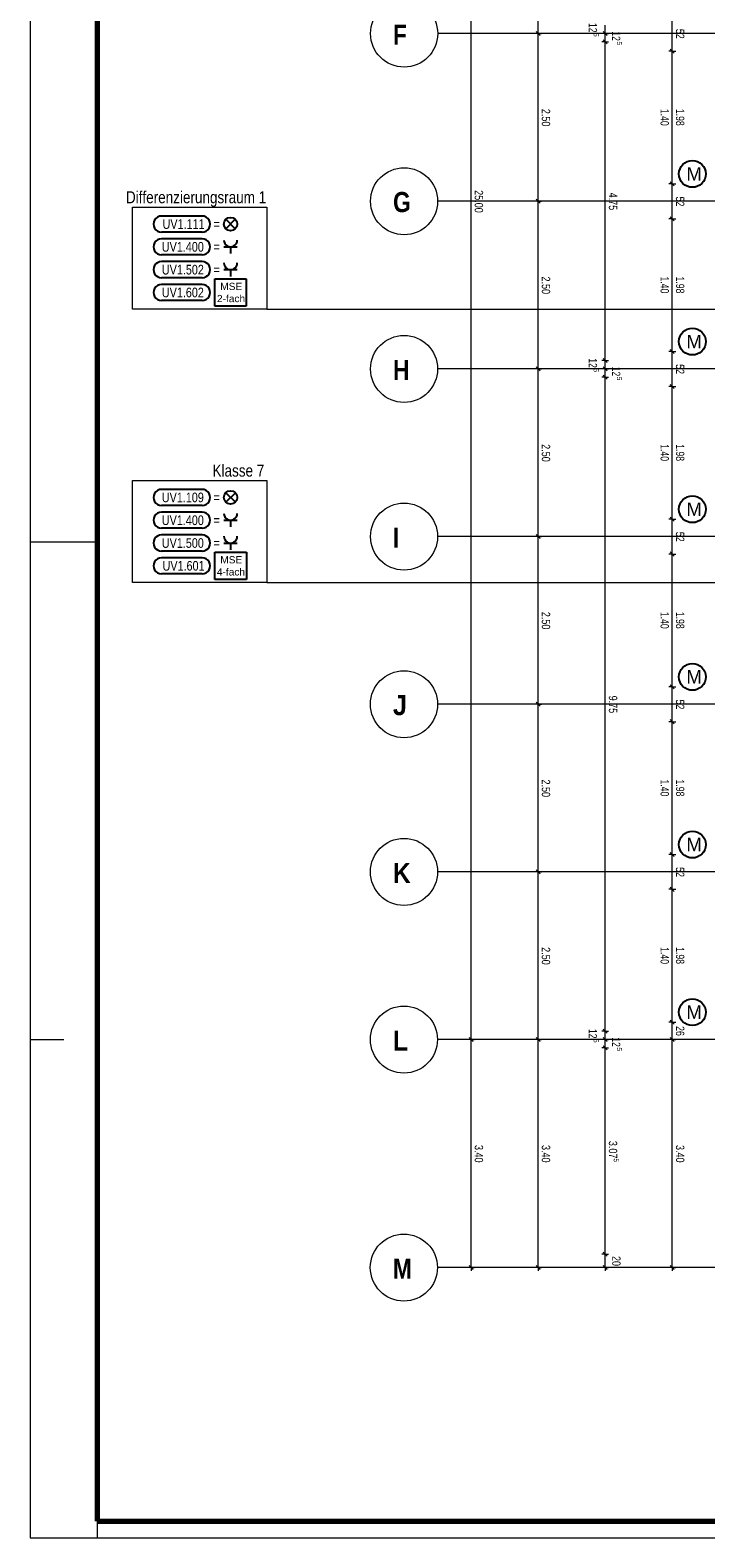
# Model space of a CAD drawing. Extents: x 1101 to 1942, y 41 to 882.
# Tile 1 of 104: x 1101 to 1302, y 41 to 490. Entities that reach past the tile are written whole.
import ezdxf
from ezdxf.lldxf.tags import DXFTag

# ---------------------------------------------------------------- set-up
doc = ezdxf.new("R2010")
doc.units = 0
doc.layers.get('0').update_dxf_attribs({"lineweight": 13})
for name, color, linetype, lineweight in [('Axen', 7, 'Continuous', 25), ('BI_E_Allgemein', 7, 'Continuous', 18), ('BI_X_Geometrie', 7, 'Continuous', 13), ('Maßlinien', 7, 'Continuous', 25)]:
    doc.layers.add(name, color=color, linetype=linetype, lineweight=lineweight)
doc.layers.add('BI_E_Starkstrom', color=1, linetype='Continuous', lineweight=25, true_color=0xff0000)
doc.layers.add('BI_E_Stromkreis', color=1, linetype='Continuous', lineweight=25, true_color=0xff0000)
doc.styles.get("Standard").update_dxf_attribs({"font": 'arial.ttf'})
tags = doc.linetypes.add('ALL_S25', pattern=[0.001, 0, -0.001]).pattern_tags.tags
tags[6:7] = [DXFTag(74, 4), DXFTag(75, 0), DXFTag(340, '0'), DXFTag(46, 1.0), DXFTag(50, 0.0), DXFTag(44, 0.0), DXFTag(45, 0.0)]
tags[4:5] = [DXFTag(74, 4), DXFTag(75, 0), DXFTag(340, '0'), DXFTag(46, 1.0), DXFTag(50, 0.0), DXFTag(44, 0.0), DXFTag(45, 0.0)]

# ---------------------------------------------------------------- blocks, each defined once
blk = doc.blocks.new('Blockreferenz-A03CP7TP1H', base_point=(1100.84, 40.85))
at = {"color": 0, "linetype": 'ByBlock', "lineweight": -2, "ltscale": 0.13}
for p, q in [((1100.84, 881.85), (1100.84, 337.85)), ((1100.84, 337.85), (1100.84, 40.85)), ((1100.84, 337.85), (1120.84, 337.85)), ((1110.84, 189.35), (1100.84, 189.35)), ((1120.84, 45.85), (1120.84, 40.85)), ((1100.84, 40.85), (1941.84, 40.85))]:
    blk.add_line(p, q, dxfattribs=at)
at = {"color": 0, "linetype": 'ByBlock', "lineweight": 70, "ltscale": 0.7}
for p, q in [((1120.84, 876.85), (1120.84, 342.85)), ((1120.84, 342.85), (1120.84, 45.85)), ((1120.84, 45.85), (1936.84, 45.85))]:
    blk.add_line(p, q, dxfattribs=at)
blk = doc.blocks.new('Referenz-A03CP7TX1H', base_point=(1202.26, 90.13))
at = {"layer": 'Axen', "color": 0, "linetype": 'ALL_S25', "lineweight": -2, "ltscale": 0.13}
for p, q in [((1661.85, 489.45), (1222.34, 489.45)), ((1661.84, 439.45), (1222.33, 439.45)), ((1661.83, 389.45), (1222.32, 389.45)), ((1661.82, 339.45), (1222.31, 339.45)), ((1661.81, 289.45), (1222.3, 289.45)), ((1661.8, 239.45), (1222.29, 239.45)), ((1661.79, 189.45), (1222.28, 189.45)), ((1661.77, 121.45), (1222.26, 121.45))]:
    blk.add_line(p, q, dxfattribs=at)
at = {"layer": 'Axen', "color": 0, "lineweight": -2}
for centre in [(1212.34, 489.45), (1212.33, 439.45), (1212.32, 389.45), (1212.31, 339.45), (1212.3, 289.45), (1212.29, 239.45), (1212.28, 189.45), (1212.26, 121.45)]:
    blk.add_circle(centre, 10, dxfattribs=at)
at = {"layer": 'Maßlinien', "color": 0, "lineweight": -2}
for p, q in [((1232.3, 189.45), (1232.3, 689.45)), ((1252.3, 489.45), (1252.3, 539.45)), ((1292.3, 484.25), (1292.3, 494.65)), ((1272.3, 489.45), (1272.3, 491.95)), ((1252.3, 489.45), (1251.3, 489.45)), ((1252.9, 488.85), (1251.7, 490.05)), ((1252.3, 489.45), (1253.3, 489.45)), ((1252.3, 439.45), (1252.3, 489.45)), ((1272.3, 489.45), (1271.3, 489.45)), ((1272.3, 486.95), (1271.3, 486.95)), ((1272.9, 488.85), (1271.7, 490.05)), ((1272.9, 486.35), (1271.7, 487.55)), ((1272.3, 489.45), (1273.3, 489.45)), ((1272.3, 486.95), (1272.3, 489.45)), ((1272.3, 486.95), (1273.3, 486.95)), ((1272.3, 391.95), (1272.3, 486.95)), ((1292.3, 484.25), (1291.3, 484.25)), ((1292.9, 483.65), (1291.7, 484.85)), ((1292.3, 484.25), (1293.3, 484.25)), ((1292.3, 444.65), (1292.3, 484.25)), ((1292.9, 444.05), (1291.7, 445.25)), ((1292.3, 444.65), (1291.3, 444.65)), ((1292.3, 444.65), (1293.3, 444.65)), ((1292.3, 434.25), (1292.3, 444.65)), ((1252.3, 439.45), (1251.3, 439.45)), ((1252.9, 438.85), (1251.7, 440.05)), ((1252.3, 439.45), (1253.3, 439.45)), ((1252.3, 389.45), (1252.3, 439.45)), ((1292.3, 434.25), (1291.3, 434.25)), ((1292.9, 433.65), (1291.7, 434.85)), ((1292.3, 434.25), (1293.3, 434.25)), ((1292.3, 394.65), (1292.3, 434.25)), ((1272.3, 391.95), (1271.3, 391.95)), ((1272.9, 391.35), (1271.7, 392.55)), ((1272.3, 391.95), (1273.3, 391.95)), ((1272.3, 389.45), (1272.3, 391.95)), ((1292.3, 394.65), (1291.3, 394.65)), ((1292.9, 394.05), (1291.7, 395.25)), ((1292.3, 394.65), (1293.3, 394.65)), ((1292.3, 384.25), (1292.3, 394.65)), ((1252.3, 389.45), (1251.3, 389.45)), ((1252.9, 388.85), (1251.7, 390.05)), ((1252.3, 389.45), (1253.3, 389.45)), ((1252.3, 339.45), (1252.3, 389.45)), ((1272.3, 389.45), (1271.3, 389.45)), ((1272.3, 386.95), (1271.3, 386.95)), ((1272.9, 388.85), (1271.7, 390.05)), ((1272.9, 386.35), (1271.7, 387.55)), ((1272.3, 389.45), (1273.3, 389.45)), ((1272.3, 386.95), (1272.3, 389.45)), ((1272.3, 386.95), (1273.3, 386.95)), ((1272.3, 280.54), (1272.3, 386.95)), ((1292.3, 384.25), (1291.3, 384.25)), ((1292.9, 383.65), (1291.7, 384.85)), ((1292.3, 384.25), (1293.3, 384.25)), ((1292.3, 344.65), (1292.3, 384.25)), ((1292.3, 344.65), (1291.3, 344.65)), ((1292.9, 344.05), (1291.7, 345.25)), ((1292.3, 344.65), (1293.3, 344.65)), ((1292.3, 334.25), (1292.3, 344.65)), ((1252.3, 339.45), (1251.3, 339.45)), ((1252.9, 338.85), (1251.7, 340.05)), ((1252.3, 339.45), (1253.3, 339.45)), ((1252.3, 289.45), (1252.3, 339.45)), ((1292.3, 334.25), (1291.3, 334.25)), ((1292.9, 333.65), (1291.7, 334.85)), ((1292.3, 334.25), (1293.3, 334.25)), ((1292.3, 294.65), (1292.3, 334.25)), ((1292.3, 294.65), (1291.3, 294.65)), ((1292.9, 294.05), (1291.7, 295.25)), ((1292.3, 294.65), (1293.3, 294.65)), ((1292.3, 284.25), (1292.3, 294.65)), ((1252.3, 289.45), (1251.3, 289.45)), ((1252.9, 288.85), (1251.7, 290.05)), ((1252.3, 289.45), (1253.3, 289.45)), ((1252.3, 239.45), (1252.3, 289.45)), ((1292.3, 284.25), (1291.3, 284.25)), ((1292.9, 283.65), (1291.7, 284.85)), ((1292.3, 284.25), (1293.3, 284.25)), ((1292.3, 256.17), (1292.3, 284.25)), ((1272.3, 226.1), (1272.3, 280.54)), ((1292.3, 246.65), (1292.3, 256.17)), ((1292.3, 244.65), (1291.3, 244.65)), ((1292.9, 244.05), (1291.7, 245.25)), ((1292.3, 244.65), (1292.3, 246.65)), ((1292.3, 244.65), (1293.3, 244.65)), ((1292.3, 237.13), (1292.3, 244.65)), ((1252.3, 239.45), (1251.3, 239.45)), ((1252.9, 238.85), (1251.7, 240.05)), ((1252.3, 239.45), (1253.3, 239.45)), ((1252.3, 238.09), (1252.3, 239.45)), ((1252.3, 189.45), (1252.3, 238.09)), ((1292.3, 234.25), (1291.3, 234.25)), ((1292.9, 233.65), (1291.7, 234.85)), ((1292.3, 234.25), (1292.3, 237.13)), ((1292.3, 234.25), (1293.3, 234.25)), ((1292.3, 227.61), (1292.3, 234.25)), ((1272.3, 198.88), (1272.3, 226.1)), ((1292.3, 218.09), (1292.3, 227.61)), ((1292.3, 208.57), (1292.3, 218.09)), ((1292.3, 199.05), (1292.3, 208.57)), ((1272.3, 191.95), (1272.3, 198.88)), ((1292.3, 194.65), (1292.3, 199.05)), ((1292.3, 194.65), (1291.3, 194.65)), ((1292.9, 194.05), (1291.7, 195.25)), ((1292.3, 194.65), (1293.3, 194.65)), ((1292.3, 189.53), (1292.3, 194.65)), ((1232.3, 189.45), (1231.3, 189.45)), ((1232.9, 188.85), (1231.7, 190.05)), ((1232.3, 189.45), (1233.3, 189.45)), ((1232.3, 121.45), (1232.3, 189.45)), ((1252.3, 189.45), (1251.3, 189.45)), ((1252.9, 188.85), (1251.7, 190.05)), ((1252.3, 189.45), (1253.3, 189.45)), ((1252.3, 121.45), (1252.3, 189.45)), ((1272.3, 191.95), (1271.3, 191.95)), ((1272.3, 189.45), (1271.3, 189.45)), ((1272.9, 191.35), (1271.7, 192.55)), ((1272.9, 188.85), (1271.7, 190.05)), ((1272.3, 191.95), (1273.3, 191.95)), ((1272.3, 189.45), (1272.3, 191.95)), ((1272.3, 189.45), (1273.3, 189.45)), ((1272.3, 186.95), (1272.3, 189.45)), ((1292.3, 189.45), (1291.3, 189.45)), ((1292.9, 188.85), (1291.7, 190.05)), ((1292.3, 189.45), (1292.3, 189.53)), ((1292.3, 189.45), (1293.3, 189.45)), ((1292.3, 180), (1292.3, 189.45)), ((1272.3, 186.95), (1271.3, 186.95)), ((1272.9, 186.35), (1271.7, 187.55)), ((1272.3, 186.95), (1273.3, 186.95)), ((1272.3, 177.2), (1272.3, 186.95)), ((1292.3, 173.16), (1292.3, 180)), ((1272.3, 144.43), (1272.3, 177.2)), ((1292.3, 170.48), (1292.3, 173.16)), ((1292.3, 121.45), (1292.3, 170.48)), ((1272.3, 125.45), (1272.3, 144.43)), ((1272.9, 124.85), (1271.7, 126.05)), ((1232.3, 121.45), (1231.3, 121.45)), ((1232.9, 120.85), (1231.7, 122.05)), ((1232.3, 121.45), (1233.3, 121.45)), ((1232.3, 121.45), (1232.3, 120.45)), ((1252.3, 121.45), (1251.3, 121.45)), ((1252.9, 120.85), (1251.7, 122.05)), ((1252.3, 121.45), (1253.3, 121.45)), ((1252.3, 121.45), (1252.3, 120.45)), ((1272.3, 125.45), (1271.3, 125.45)), ((1272.3, 121.45), (1271.3, 121.45)), ((1272.9, 120.85), (1271.7, 122.05)), ((1272.3, 125.45), (1273.3, 125.45)), ((1272.3, 121.45), (1272.3, 125.45)), ((1272.3, 121.45), (1273.3, 121.45)), ((1272.3, 121.45), (1272.3, 120.45)), ((1292.3, 121.45), (1291.3, 121.45)), ((1292.9, 120.85), (1291.7, 122.05)), ((1292.3, 121.45), (1293.3, 121.45)), ((1292.3, 121.45), (1292.3, 120.45))]:
    blk.add_line(p, q, dxfattribs=at)
at = {"layer": 'Axen', "color": 0, "lineweight": -2, "char_height": 6, "attachment_point": 1, "rotation": 359.9884}
for s, insert in [('{\\W0.98;\\fArial Narrow|b1|i0;F}', (1209.04, 492.12)), ('{\\W0.99;\\fArial Narrow|b1|i0;G}', (1209.03, 442.21)), ('{\\W0.99;\\fArial Narrow|b1|i0;H}', (1209.02, 392.12)), ('{\\W0.97;\\fArial Narrow|b1|i0;I}', (1209.01, 342.12)), ('{\\W1.09;\\fArial Narrow|b1|i0;J}', (1209, 292.21)), ('{\\W1.07;\\fArial Narrow|b1|i0;K}', (1208.99, 242.12)), ('{\\W1.08;\\fArial Narrow|b1|i0;L}', (1208.98, 192.12)), ('{\\W0.99;\\fArial Narrow|b1|i0;M}', (1208.97, 124.12))]:
    blk.add_mtext(s, dxfattribs=dict(at, insert=insert))
at = {"layer": 'Maßlinien', "color": 0, "lineweight": -2, "attachment_point": 1, "rotation": 270}
for s, insert, char_height in [('{\\W0.73;\\fArial;12}', (1269.86, 492.61), 2.5), ('{\\W0.76;\\fArial;52}', (1295.88, 490.87), 2.5), ('{\\W0.76;\\fArial;5}', (1270.34, 489.62), 1.5), ('{\\W0.73;\\fArial;12}', (1276.8, 490.11), 2.5), ('{\\W0.76;\\fArial;5}', (1277.28, 487.12), 1.5), ('{\\W0.77;\\fArial;2.50}', (1255.88, 467), 2.5), ('{\\W0.74;\\fArial;1.40}', (1291.29, 467), 2.5), ('{\\W0.74;\\fArial;1.98}', (1295.88, 467), 2.5), ('{\\W0.77;\\fArial;25.00}', (1235.88, 442.75), 2.5), ('{\\W0.77;\\fArial;4.75}', (1275.88, 442.01), 2.5), ('{\\W0.76;\\fArial;52}', (1295.88, 440.87), 2.5), ('{\\W0.77;\\fArial;2.50}', (1255.88, 417), 2.5), ('{\\W0.74;\\fArial;1.40}', (1291.29, 417), 2.5), ('{\\W0.74;\\fArial;1.98}', (1295.88, 417), 2.5), ('{\\W0.73;\\fArial;12}', (1269.86, 392.61), 2.5), ('{\\W0.76;\\fArial;5}', (1270.34, 389.62), 1.5), ('{\\W0.73;\\fArial;12}', (1276.8, 390.11), 2.5), ('{\\W0.76;\\fArial;5}', (1277.28, 387.12), 1.5), ('{\\W0.76;\\fArial;52}', (1295.88, 390.87), 2.5), ('{\\W0.77;\\fArial;2.50}', (1255.88, 367), 2.5), ('{\\W0.74;\\fArial;1.40}', (1291.29, 367), 2.5), ('{\\W0.74;\\fArial;1.98}', (1295.88, 367), 2.5), ('{\\W0.76;\\fArial;52}', (1295.88, 340.87), 2.5), ('{\\W0.77;\\fArial;2.50}', (1255.88, 317), 2.5), ('{\\W0.74;\\fArial;1.40}', (1291.29, 317), 2.5), ('{\\W0.74;\\fArial;1.98}', (1295.88, 317), 2.5), ('{\\W0.77;\\fArial;9.75}', (1275.88, 292.01), 2.5), ('{\\W0.76;\\fArial;52}', (1295.88, 290.87), 2.5), ('{\\W0.77;\\fArial;2.50}', (1255.88, 267), 2.5), ('{\\W0.74;\\fArial;1.40}', (1291.29, 267), 2.5), ('{\\W0.74;\\fArial;1.98}', (1295.88, 267), 2.5), ('{\\W0.76;\\fArial;52}', (1295.88, 240.87), 2.5), ('{\\W0.77;\\fArial;2.50}', (1255.88, 217), 2.5), ('{\\W0.74;\\fArial;1.40}', (1291.29, 217), 2.5), ('{\\W0.74;\\fArial;1.98}', (1295.88, 217), 2.5), ('{\\W0.76;\\fArial;26}', (1295.88, 193.48), 2.5), ('{\\W0.73;\\fArial;12}', (1269.86, 192.61), 2.5), ('{\\W0.76;\\fArial;5}', (1270.34, 189.62), 1.5), ('{\\W0.73;\\fArial;12}', (1276.8, 190.11), 2.5), ('{\\W0.76;\\fArial;5}', (1277.28, 187.12), 1.5), ('{\\W0.77;\\fArial;3.40}', (1235.88, 158), 2.5), ('{\\W0.77;\\fArial;3.40}', (1255.88, 158), 2.5), ('{\\W0.77;\\fArial;3.07}', (1275.88, 159.23), 2.5), ('{\\W0.77;\\fArial;3.40}', (1295.88, 158), 2.5), ('{\\W0.76;\\fArial;5}', (1276.33, 154), 1.5), ('{\\W0.76;\\fArial;20}', (1276.88, 124.88), 2.5)]:
    blk.add_mtext(s, dxfattribs=dict(at, insert=insert, char_height=char_height))
blk = doc.blocks.new('Motor Sonnenschutz-A03CP81Z1H', base_point=(1294.29, 193.61))
at = {"color": 0, "lineweight": -2}
blk.add_circle((1298.29, 197.61), 4, dxfattribs=at)
at = {"color": 0, "lineweight": -2, "insert": (1296.48, 199.61), "char_height": 4, "attachment_point": 1}
blk.add_mtext('{\\fArial;M}', dxfattribs=at)
blk = doc.blocks.new('Motor Sonnenschutz-A03CP8211H', base_point=(1294.29, 243.61))
at = {"color": 0, "lineweight": -2}
blk.add_circle((1298.29, 247.61), 4, dxfattribs=at)
at = {"color": 0, "lineweight": -2, "insert": (1296.48, 249.61), "char_height": 4, "attachment_point": 1}
blk.add_mtext('{\\fArial;M}', dxfattribs=at)
blk = doc.blocks.new('Motor Sonnenschutz-A03CP8231H', base_point=(1294.29, 293.61))
at = {"color": 0, "lineweight": -2}
blk.add_circle((1298.29, 297.61), 4, dxfattribs=at)
at = {"color": 0, "lineweight": -2, "insert": (1296.48, 299.61), "char_height": 4, "attachment_point": 1}
blk.add_mtext('{\\fArial;M}', dxfattribs=at)
blk = doc.blocks.new('Motor Sonnenschutz-A03CP8251H', base_point=(1294.29, 343.61))
at = {"color": 0, "lineweight": -2}
blk.add_circle((1298.29, 347.61), 4, dxfattribs=at)
at = {"color": 0, "lineweight": -2, "insert": (1296.48, 349.61), "char_height": 4, "attachment_point": 1}
blk.add_mtext('{\\fArial;M}', dxfattribs=at)
blk = doc.blocks.new('Motor Sonnenschutz-A03CP8271H', base_point=(1294.29, 393.61))
at = {"color": 0, "lineweight": -2}
blk.add_circle((1298.29, 397.61), 4, dxfattribs=at)
at = {"color": 0, "lineweight": -2, "insert": (1296.48, 399.61), "char_height": 4, "attachment_point": 1}
blk.add_mtext('{\\fArial;M}', dxfattribs=at)
blk = doc.blocks.new('Motor Sonnenschutz-A03CP8291H', base_point=(1294.29, 443.61))
at = {"color": 0, "lineweight": -2}
blk.add_circle((1298.29, 447.61), 4, dxfattribs=at)
at = {"color": 0, "lineweight": -2, "insert": (1296.48, 449.61), "char_height": 4, "attachment_point": 1}
blk.add_mtext('{\\fArial;M}', dxfattribs=at)
blk = doc.blocks.new('Polygon-A03CP8571H', base_point=(1131.31, 325.73))
at = {"color": 0, "linetype": 'ByBlock', "lineweight": -2, "ltscale": 0.18}
for p, q in [((1131.31, 325.73), (1131.31, 356.13)), ((1131.31, 356.13), (1171.37, 356.13)), ((1171.37, 356.13), (1171.37, 325.73)), ((1171.37, 325.73), (1131.31, 325.73))]:
    blk.add_line(p, q, dxfattribs=at)
blk = doc.blocks.new('Blockreferenz-A03CP85V1H', base_point=(1137.58, 328.33))
at = {"layer": 'BI_E_Starkstrom', "color": 0, "linetype": 'ByBlock', "lineweight": -2, "ltscale": 0.25}
for p, q in [((1152.12, 333.13), (1139.98, 333.13)), ((1152.12, 328.33), (1139.98, 328.33))]:
    blk.add_line(p, q, dxfattribs=at)
for centre, major_axis in [((1139.98, 330.73), (0, 2.4)), ((1152.12, 330.73), (0, -2.4))]:
    blk.add_ellipse(centre, major_axis=major_axis, ratio=1, start_param=0, end_param=3.141593, dxfattribs=at)
at = {"layer": 'BI_E_Starkstrom', "color": 0, "lineweight": -2, "insert": (1140.31, 332.17), "char_height": 2.88, "attachment_point": 1}
blk.add_mtext('{\\W0.8;\\fArial;UV1.601}', dxfattribs=at)
blk = doc.blocks.new('Blockreferenz-A03CP8631H', base_point=(1137.58, 335.13))
at = {"color": 0, "linetype": 'ByBlock', "lineweight": -2, "ltscale": 0.25}
for p, q in [((1152.12, 339.93), (1139.98, 339.93)), ((1152.12, 335.13), (1139.98, 335.13))]:
    blk.add_line(p, q, dxfattribs=at)
at = {"color": 0, "lineweight": -2}
for p, q in [((1158.59, 337.53), (1162.59, 337.53)), ((1160.59, 337.53), (1160.59, 335.53))]:
    blk.add_line(p, q, dxfattribs=at)
at = {"color": 0, "linetype": 'ByBlock', "lineweight": -2, "ltscale": 0.25}
for centre, major_axis in [((1139.98, 337.53), (0, 2.4)), ((1152.12, 337.53), (0, -2.4))]:
    blk.add_ellipse(centre, major_axis=major_axis, ratio=1, start_param=0, end_param=3.141593, dxfattribs=at)
at = {"color": 0, "lineweight": -2}
blk.add_ellipse((1160.59, 339.53), major_axis=(-2, 0), ratio=1, start_param=0, end_param=3.141593, dxfattribs=at)
at = {"color": 0, "lineweight": -2, "insert": (1140.09, 338.97), "char_height": 2.88, "attachment_point": 1}
blk.add_mtext('{\\W0.8;\\fArial;UV1.500}', dxfattribs=at)
at = {"color": 0, "linetype": 'ByBlock', "lineweight": -2, "ltscale": 0.25, "insert": (1155.48, 338.97), "char_height": 2.88, "attachment_point": 1}
blk.add_mtext('{\\W0.8;\\fArial;=}', dxfattribs=at)
blk = doc.blocks.new('Blockreferenz-A03CP8691H', base_point=(1155.9, 326.68))
at = {"layer": 'BI_E_Starkstrom', "linetype": 'ByBlock', "ltscale": 0.25}
for p, q in [((1155.9, 326.68), (1155.9, 334.78)), ((1155.9, 334.78), (1165.29, 334.78)), ((1165.29, 334.78), (1165.29, 326.68)), ((1165.29, 326.68), (1155.9, 326.68))]:
    blk.add_line(p, q, dxfattribs=at)
at = {"layer": 'BI_E_Starkstrom', "linetype": 'ByBlock', "ltscale": 0.25, "char_height": 2.16, "attachment_point": 1}
for s, insert in [('{\\fArial;MSE}', (1157.52, 333.61)), ('{\\fArial;4-fach}', (1156.52, 330))]:
    blk.add_mtext(s, dxfattribs=dict(at, insert=insert))
blk = doc.blocks.new('Blockreferenz-A03CP8751H', base_point=(1137.58, 348.73))
at = {"color": 30, "linetype": 'ByBlock', "lineweight": -2, "ltscale": 0.25, "true_color": 0xff6600}
for p, q in [((1152.12, 353.53), (1139.98, 353.53)), ((1162.01, 349.71), (1159.18, 352.54)), ((1162.01, 352.54), (1159.18, 349.71)), ((1152.12, 348.73), (1139.98, 348.73))]:
    blk.add_line(p, q, dxfattribs=at)
blk.add_circle((1160.59, 351.13), 2, dxfattribs=at)
for centre, major_axis in [((1139.98, 351.13), (0, 2.4)), ((1152.12, 351.13), (0, -2.4))]:
    blk.add_ellipse(centre, major_axis=major_axis, ratio=1, start_param=0, end_param=3.141593, dxfattribs=at)
at = {"color": 30, "lineweight": -2, "true_color": 0xff6600, "insert": (1140.09, 352.57), "char_height": 2.88, "attachment_point": 1}
blk.add_mtext('{\\W0.8;\\fArial;UV1.109}', dxfattribs=at)
at = {"color": 30, "linetype": 'ByBlock', "lineweight": -2, "ltscale": 0.25, "true_color": 0xff6600, "insert": (1155.48, 352.57), "char_height": 2.88, "attachment_point": 1}
blk.add_mtext('{\\W0.8;\\fArial;=}', dxfattribs=at)
blk = doc.blocks.new('Blockreferenz-A03CP87B1H', base_point=(1137.58, 341.93))
at = {"color": 0, "linetype": 'ByBlock', "lineweight": -2, "ltscale": 0.25}
for p, q in [((1152.12, 346.73), (1139.98, 346.73)), ((1152.12, 341.93), (1139.98, 341.93))]:
    blk.add_line(p, q, dxfattribs=at)
at = {"color": 0, "lineweight": -2}
for p, q in [((1158.59, 344.33), (1162.59, 344.33)), ((1160.59, 344.33), (1160.59, 342.33))]:
    blk.add_line(p, q, dxfattribs=at)
at = {"color": 0, "linetype": 'ByBlock', "lineweight": -2, "ltscale": 0.25}
for centre, major_axis in [((1139.98, 344.33), (0, 2.4)), ((1152.12, 344.33), (0, -2.4))]:
    blk.add_ellipse(centre, major_axis=major_axis, ratio=1, start_param=0, end_param=3.141593, dxfattribs=at)
at = {"color": 0, "lineweight": -2}
blk.add_ellipse((1160.59, 346.33), major_axis=(-2, 0), ratio=1, start_param=0, end_param=3.141593, dxfattribs=at)
at = {"color": 0, "lineweight": -2, "insert": (1140.09, 345.77), "char_height": 2.88, "attachment_point": 1}
blk.add_mtext('{\\W0.8;\\fArial;UV1.400}', dxfattribs=at)
at = {"color": 0, "linetype": 'ByBlock', "lineweight": -2, "ltscale": 0.25, "insert": (1155.48, 345.77), "char_height": 2.88, "attachment_point": 1}
blk.add_mtext('{\\W0.8;\\fArial;=}', dxfattribs=at)
blk = doc.blocks.new('Blockreferenz-A03CP8891H', base_point=(1137.58, 423.45))
at = {"color": 0, "linetype": 'ByBlock', "lineweight": -2, "ltscale": 0.25}
for p, q in [((1152.12, 428.25), (1139.98, 428.25)), ((1152.12, 423.45), (1139.98, 423.45))]:
    blk.add_line(p, q, dxfattribs=at)
at = {"color": 0, "lineweight": -2}
for p, q in [((1158.59, 425.85), (1162.59, 425.85)), ((1160.59, 425.85), (1160.59, 423.85))]:
    blk.add_line(p, q, dxfattribs=at)
at = {"color": 0, "linetype": 'ByBlock', "lineweight": -2, "ltscale": 0.25}
for centre, major_axis in [((1139.98, 425.85), (0, 2.4)), ((1152.12, 425.85), (0, -2.4))]:
    blk.add_ellipse(centre, major_axis=major_axis, ratio=1, start_param=0, end_param=3.141593, dxfattribs=at)
at = {"color": 0, "lineweight": -2}
blk.add_ellipse((1160.59, 427.85), major_axis=(-2, 0), ratio=1, start_param=0, end_param=3.141593, dxfattribs=at)
at = {"color": 0, "lineweight": -2, "insert": (1140.09, 427.29), "char_height": 2.88, "attachment_point": 1}
blk.add_mtext('{\\W0.8;\\fArial;UV1.400}', dxfattribs=at)
at = {"color": 0, "linetype": 'ByBlock', "lineweight": -2, "ltscale": 0.25, "insert": (1155.48, 427.29), "char_height": 2.88, "attachment_point": 1}
blk.add_mtext('{\\W0.8;\\fArial;=}', dxfattribs=at)
blk = doc.blocks.new('Blockreferenz-A03CP88B1H', base_point=(1137.58, 416.65))
at = {"color": 0, "linetype": 'ByBlock', "lineweight": -2, "ltscale": 0.25}
for p, q in [((1152.12, 421.45), (1139.98, 421.45)), ((1152.12, 416.65), (1139.98, 416.65))]:
    blk.add_line(p, q, dxfattribs=at)
at = {"color": 0, "lineweight": -2}
for p, q in [((1158.59, 419.05), (1162.59, 419.05)), ((1160.59, 419.05), (1160.59, 417.05))]:
    blk.add_line(p, q, dxfattribs=at)
at = {"color": 0, "linetype": 'ByBlock', "lineweight": -2, "ltscale": 0.25}
for centre, major_axis in [((1139.98, 419.05), (0, 2.4)), ((1152.12, 419.05), (0, -2.4))]:
    blk.add_ellipse(centre, major_axis=major_axis, ratio=1, start_param=0, end_param=3.141593, dxfattribs=at)
at = {"color": 0, "lineweight": -2}
blk.add_ellipse((1160.59, 421.05), major_axis=(-2, 0), ratio=1, start_param=0, end_param=3.141593, dxfattribs=at)
at = {"color": 0, "lineweight": -2, "insert": (1140.1, 420.49), "char_height": 2.88, "attachment_point": 1}
blk.add_mtext('{\\W0.8;\\fArial;UV1.502}', dxfattribs=at)
at = {"color": 0, "linetype": 'ByBlock', "lineweight": -2, "ltscale": 0.25, "insert": (1155.48, 420.49), "char_height": 2.88, "attachment_point": 1}
blk.add_mtext('{\\W0.8;\\fArial;=}', dxfattribs=at)
blk = doc.blocks.new('Blockreferenz-A03CP88D1H', base_point=(1137.58, 409.85))
at = {"layer": 'BI_E_Starkstrom', "color": 0, "linetype": 'ByBlock', "lineweight": -2, "ltscale": 0.25}
for p, q in [((1152.12, 414.65), (1139.98, 414.65)), ((1152.12, 409.85), (1139.98, 409.85))]:
    blk.add_line(p, q, dxfattribs=at)
for centre, major_axis in [((1139.98, 412.25), (0, 2.4)), ((1152.12, 412.25), (0, -2.4))]:
    blk.add_ellipse(centre, major_axis=major_axis, ratio=1, start_param=0, end_param=3.141593, dxfattribs=at)
at = {"layer": 'BI_E_Starkstrom', "color": 0, "lineweight": -2, "insert": (1140.1, 413.69), "char_height": 2.88, "attachment_point": 1}
blk.add_mtext('{\\W0.8;\\fArial;UV1.602}', dxfattribs=at)
blk = doc.blocks.new('Blockreferenz-A03CP88F1H', base_point=(1137.58, 430.25))
at = {"color": 30, "linetype": 'ByBlock', "lineweight": -2, "ltscale": 0.25, "true_color": 0xff6600}
for p, q in [((1152.12, 435.05), (1139.98, 435.05)), ((1162, 431.23), (1159.17, 434.06)), ((1162, 434.06), (1159.17, 431.23)), ((1152.12, 430.25), (1139.98, 430.25))]:
    blk.add_line(p, q, dxfattribs=at)
blk.add_circle((1160.59, 432.65), 2, dxfattribs=at)
for centre, major_axis in [((1139.98, 432.65), (0, 2.4)), ((1152.12, 432.65), (0, -2.4))]:
    blk.add_ellipse(centre, major_axis=major_axis, ratio=1, start_param=0, end_param=3.141593, dxfattribs=at)
at = {"color": 30, "lineweight": -2, "true_color": 0xff6600, "insert": (1140.31, 434.09), "char_height": 2.88, "attachment_point": 1}
blk.add_mtext('{\\W0.8;\\fArial;UV1.111}', dxfattribs=at)
at = {"color": 30, "linetype": 'ByBlock', "lineweight": -2, "ltscale": 0.25, "true_color": 0xff6600, "insert": (1155.48, 434.09), "char_height": 2.88, "attachment_point": 1}
blk.add_mtext('{\\W0.8;\\fArial;=}', dxfattribs=at)
blk = doc.blocks.new('Polygon-A03CP88H1H', base_point=(1131.3, 407.25))
at = {"color": 0, "linetype": 'ByBlock', "lineweight": -2, "ltscale": 0.18}
for p, q in [((1131.3, 407.25), (1131.3, 437.65)), ((1131.3, 437.65), (1171.36, 437.65)), ((1171.36, 437.65), (1171.36, 407.25)), ((1171.36, 407.25), (1131.3, 407.25))]:
    blk.add_line(p, q, dxfattribs=at)
blk = doc.blocks.new('Polygon-A03CP8951H', base_point=(1155.9, 408.2))
at = {"color": 0, "linetype": 'ByBlock', "lineweight": -2, "ltscale": 0.25}
for p, q in [((1155.9, 408.2), (1155.9, 416.3)), ((1155.9, 416.3), (1165.28, 416.3)), ((1165.28, 416.3), (1165.28, 408.2)), ((1165.28, 408.2), (1155.9, 408.2))]:
    blk.add_line(p, q, dxfattribs=at)

msp = doc.modelspace()

# ---------------------------------------------------------------- linework, layer by layer
at = {"layer": 'BI_X_Geometrie', "color": 7, "ltscale": 0.13}
for p, q in [((1171.36, 407.25), (1321.59, 407.25)), ((1171.37, 325.73), (1334.97, 325.73))]:
    msp.add_line(p, q, dxfattribs=at)

# ---------------------------------------------------------------- block references
at = {"color": 251, "lineweight": 13, "ltscale": 0.13, "true_color": 0x5f5f5f}
msp.add_blockref('Referenz-A03CP7TX1H', (1202.26, 90.13), dxfattribs=at)
at = {"layer": 'BI_E_Allgemein', "color": 7, "ltscale": 0.18}
for name, p in [('Polygon-A03CP88H1H', (1131.3, 407.25)), ('Polygon-A03CP8571H', (1131.31, 325.73))]:
    msp.add_blockref(name, p, dxfattribs=at)
at = {"layer": 'BI_E_Starkstrom', "linetype": 'Continuous', "ltscale": 0.25}
for name, p in [('Motor Sonnenschutz-A03CP8291H', (1294.29, 443.61)), ('Motor Sonnenschutz-A03CP8271H', (1294.29, 393.61)), ('Motor Sonnenschutz-A03CP8251H', (1294.29, 343.61)), ('Motor Sonnenschutz-A03CP8231H', (1294.29, 293.61)), ('Motor Sonnenschutz-A03CP8211H', (1294.29, 243.61)), ('Motor Sonnenschutz-A03CP81Z1H', (1294.29, 193.61))]:
    msp.add_blockref(name, p, dxfattribs=at)
at = {"layer": 'BI_E_Starkstrom', "ltscale": 0.25}
msp.add_blockref('Polygon-A03CP8951H', (1155.9, 408.2), dxfattribs=at)
at = {"layer": 'BI_E_Stromkreis', "ltscale": 0.25}
for name, p in [('Blockreferenz-A03CP88F1H', (1137.58, 430.25)), ('Blockreferenz-A03CP8891H', (1137.58, 423.45)), ('Blockreferenz-A03CP88B1H', (1137.58, 416.65)), ('Blockreferenz-A03CP88D1H', (1137.58, 409.85)), ('Blockreferenz-A03CP8751H', (1137.58, 348.73)), ('Blockreferenz-A03CP87B1H', (1137.58, 341.93)), ('Blockreferenz-A03CP8631H', (1137.58, 335.13)), ('Blockreferenz-A03CP85V1H', (1137.58, 328.33))]:
    msp.add_blockref(name, p, dxfattribs=at)
at = {"layer": 'BI_X_Geometrie', "ltscale": 0.13}
for name, p in [('Blockreferenz-A03CP7TP1H', (1100.84, 40.85)), ('Blockreferenz-A03CP8691H', (1155.9, 326.68))]:
    msp.add_blockref(name, p, dxfattribs=at)

# ---------------------------------------------------------------- texts
at = {"layer": 'BI_E_Allgemein', "ltscale": 0.18, "char_height": 3.6, "attachment_point": 1}
for s, insert in [('{\\W0.8;\\fArial;Differenzierungsraum 1}', (1129.4, 442.45)), ('{\\W0.8;\\fArial;Klasse 7}', (1155.22, 360.93))]:
    msp.add_mtext(s, dxfattribs=dict(at, insert=insert))
at = {"layer": 'BI_E_Starkstrom', "ltscale": 0.25, "char_height": 2.16, "attachment_point": 1}
for s, insert in [('{\\fArial;MSE}', (1157.51, 415.13)), ('{\\fArial;2-fach}', (1156.54, 411.52))]:
    msp.add_mtext(s, dxfattribs=dict(at, insert=insert))

doc.saveas('drawing.dxf')
